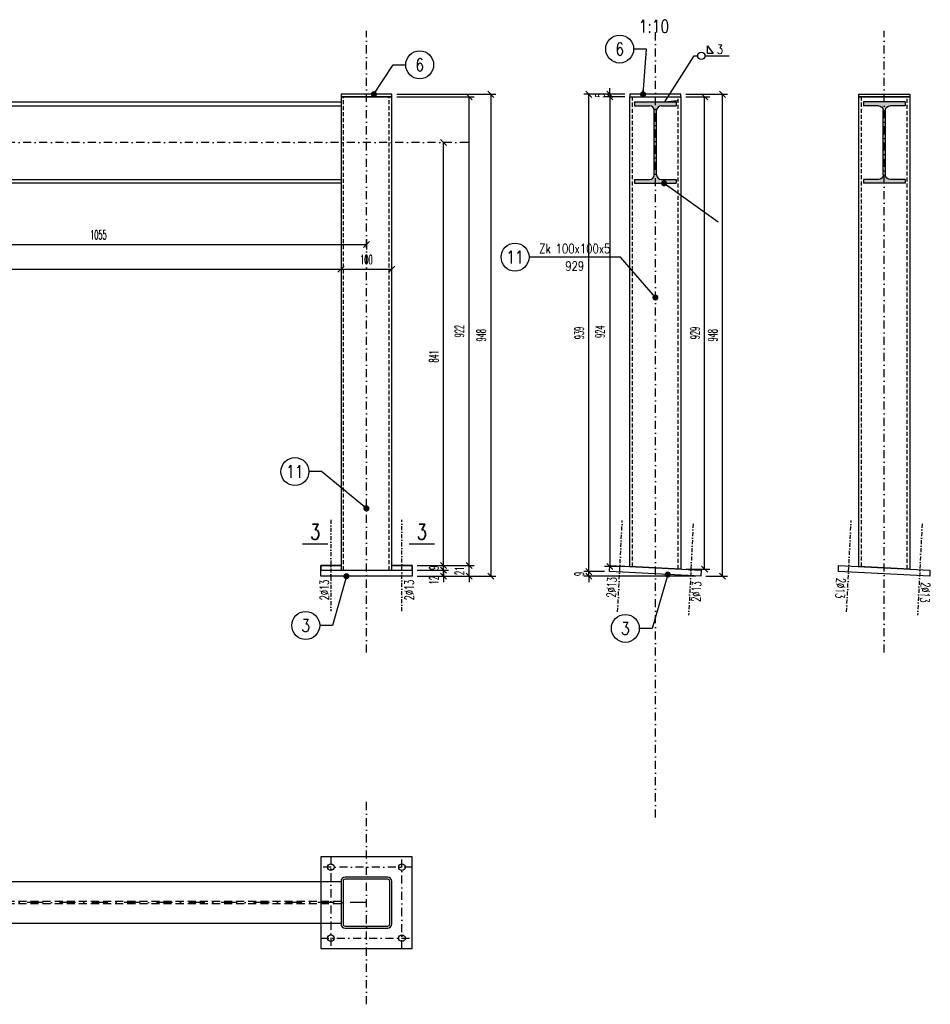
# Model space of a CAD drawing. Header units: millimetres. Extents: x -228255 to 14536, y -140109 to 119945.
# Tile 78 of 123: x -113302 to -111509, y 31588 to 33524. Entities that reach past the tile are written whole.
import ezdxf
from ezdxf.enums import TextEntityAlignment as Align

# ---------------------------------------------------------------- set-up
doc = ezdxf.new("R2010")
doc.units = ezdxf.units.MM
doc.header["$LTSCALE"] = 2.5
for name, pattern in [('DASHDOT', [25.4, 12.7, -6.35, 0, -6.35]), ('DASHDOT2', [12.7, 6.35, -3.175, 0, -3.175]), ('DASHED2', [9.524999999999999, 6.35, -3.175])]:
    doc.linetypes.add(name, pattern=pattern)
for name, color, linetype in [('Gruba', 6, 'Continuous'), ('Opisy_stal', 7, 'Continuous'), ('Osie', 134, 'DASHDOT'), ('Osie_stal', 221, 'DASHDOT2'), ('stal', 4, 'Continuous'), ('Stal_nw', 181, 'DASHED2'), ('Stal_przekroj', 1, 'Continuous'), ('Tekst', 31, 'Continuous'), ('Wymiary', 86, 'Continuous')]:
    doc.layers.add(name, color=color, linetype=linetype)
doc.styles.get("Standard").update_dxf_attribs({"font": 'romans.shx', "width": 0.65})
doc.styles.add('style1', font='romand.shx', dxfattribs={"width": 0.8})
doc.styles.add('style3', font='romans.shx', dxfattribs={"width": 0.5})
doc.dimstyles.new('Skala_10', dxfattribs={"dimtxt": 18, "dimasz": 12, "dimexe": 10, "dimexo": 10, "dimgap": 10, "dimtad": 1, "dimdec": 0, "dimdsep": 46, "dimtxsty": 'style3', "dimblk": 'OBLIQUE', "dimcen": 0, "dimdle": 1, "dimclrd": 256, "dimclre": 256, "dimclrt": 31, "dimadec": 1, "dimazin": 0, "dimtfac": 1, "dimtdec": 0, "dimtix": 1, "dimtmove": 2, "dimatfit": 0, "dimldrblk": 'DOT', "dimfxl": 1, "dimtolj": 1, "dimtzin": 0, "dimlwd": -1, "dimlwe": -1, "dimarcsym": 0})
doc.dimstyles.new('Skala_10$7', dxfattribs={"dimscale": 0, "dimtxt": 18, "dimasz": 12, "dimexe": 10, "dimexo": 15, "dimgap": 5, "dimtad": 1, "dimdec": 0, "dimrnd": 0.5, "dimzin": 9, "dimdsep": 46, "dimtxsty": 'Standard', "dimblk1": 'OBLIQUE', "dimblk2": 'OBLIQUE', "dimsah": 1, "dimcen": 10, "dimdle": 10, "dimclrt": 31, "dimadec": 0, "dimazin": 0, "dimtfac": 1, "dimtdec": 0, "dimtmove": 2, "dimatfit": 3, "dimldrblk": 'DOT', "dimfxl": 1, "dimtolj": 1, "dimtzin": 9, "dimarcsym": 0})

# ---------------------------------------------------------------- blocks, each defined once
blk = doc.blocks.new('_Oblique')
at = {"color": 0, "linetype": 'ByBlock', "lineweight": -2}
blk.add_line((-0.5, -0.5), (0.5, 0.5), dxfattribs=at)
blk = doc.blocks.new('*D349')
at = {"layer": 'Defpoints', "color": 0, "ltscale": 0.5, "transparency": 16777216}
for p in [(-112467.2473362, 33282.5739349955), (-112467.2473362, 33282.5739349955), (-112529.0475802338, 32441.61491948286)]:
    blk.add_point(p, dxfattribs=at)
at = {"layer": 'Wymiary', "ltscale": 0.5, "transparency": 16777216}
for p, q in [((-112467.2473362, 32440.61491948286), (-112467.2473362, 33283.5739349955)), ((-112519.0475802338, 32441.61491948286), (-112457.2473362, 32441.61491948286))]:
    blk.add_line(p, q, dxfattribs=at)
at = {"layer": 'Wymiary', "ltscale": 0.5, "transparency": 16777216, "xscale": 12, "yscale": 12, "zscale": 12}
for p, rotation in [((-112467.2473362, 33282.5739349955), 90), ((-112467.2473362, 32441.61491948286), 270)]:
    blk.add_blockref('_Oblique', p, dxfattribs=dict(at, rotation=rotation))
at = {"layer": 'Wymiary', "color": 31, "ltscale": 0.5, "transparency": 16777216, "insert": (-112486.2473362, 32862.09442723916), "char_height": 18, "attachment_point": 5, "rotation": 90, "style": 'style3'}
blk.add_mtext('\\A1;841', dxfattribs=at)
blk = doc.blocks.new('_Dot')
at = {"color": 0, "linetype": 'ByBlock', "lineweight": -2}
blk.add_line((-0.5, 0), (-1, 0), dxfattribs=at)
at = {"color": 0, "linetype": 'ByBlock', "const_width": 0.5}
blk.add_lwpolyline([(-0.25, 0, 1), (0.25, 0, 1)], format="xyb", close=True, dxfattribs=at)
blk = doc.blocks.new('*D350')
at = {"layer": 'Defpoints', "color": 0, "ltscale": 0.5, "transparency": 16777216}
for p in [(-112569.0475802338, 33372.57393499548), (-112416.9573711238, 33372.57393499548), (-112529.0475802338, 32450.60369053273)]:
    blk.add_point(p, dxfattribs=at)
at = {"layer": 'Wymiary', "ltscale": 0.5, "transparency": 16777216}
for p, q in [((-112559.0475802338, 33372.57393499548), (-112406.9573711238, 33372.57393499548)), ((-112416.9573711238, 32449.60369053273), (-112416.9573711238, 33373.57393499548)), ((-112519.0475802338, 32450.60369053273), (-112406.9573711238, 32450.60369053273))]:
    blk.add_line(p, q, dxfattribs=at)
at = {"layer": 'Wymiary', "ltscale": 0.5, "transparency": 16777216, "xscale": 12, "yscale": 12, "zscale": 12}
for p, rotation in [((-112416.9573711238, 33372.57393499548), 90), ((-112416.9573711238, 32450.60369053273), 270)]:
    blk.add_blockref('_Oblique', p, dxfattribs=dict(at, rotation=rotation))
at = {"layer": 'Wymiary', "color": 31, "ltscale": 0.5, "transparency": 16777216, "insert": (-112435.9573711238, 32911.58881276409), "char_height": 18, "attachment_point": 5, "rotation": 90, "style": 'style3'}
blk.add_mtext('\\A1;922', dxfattribs=at)
blk = doc.blocks.new('*D351')
at = {"layer": 'Defpoints', "color": 0, "ltscale": 0.5, "transparency": 16777216}
for p in [(-112569.0475802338, 33377.57393499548), (-112529.0475802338, 32429.62989141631), (-112374.0997993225, 32429.62989141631)]:
    blk.add_point(p, dxfattribs=at)
at = {"layer": 'Wymiary', "ltscale": 0.5, "transparency": 16777216}
for p, q in [((-112559.0475802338, 33377.57393499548), (-112364.0997993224, 33377.57393499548)), ((-112374.0997993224, 33378.57393499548), (-112374.0997993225, 32428.62989141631)), ((-112519.0475802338, 32429.62989141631), (-112364.0997993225, 32429.62989141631))]:
    blk.add_line(p, q, dxfattribs=at)
at = {"layer": 'Wymiary', "ltscale": 0.5, "transparency": 16777216, "xscale": 12, "yscale": 12, "zscale": 12}
for p, rotation in [((-112374.0997993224, 33377.57393499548), 90), ((-112374.0997993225, 32429.62989141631), 270)]:
    blk.add_blockref('_Oblique', p, dxfattribs=dict(at, rotation=rotation))
at = {"layer": 'Wymiary', "color": 31, "ltscale": 0.5, "transparency": 16777216, "insert": (-112393.0997993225, 32903.60191320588), "char_height": 18, "attachment_point": 5, "rotation": 90, "style": 'style3'}
blk.add_mtext('\\A1;948', dxfattribs=at)
blk = doc.blocks.new('*D354')
at = {"layer": 'Defpoints', "color": 0, "ltscale": 0.5, "transparency": 16777216}
for p in [(-113674.0475802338, 33102.57393499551), (-112619.0475802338, 33102.5739349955), (-112619.0475802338, 33082.12047023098)]:
    blk.add_point(p, dxfattribs=at)
at = {"layer": 'Wymiary', "ltscale": 0.5, "transparency": 16777216}
for p, q in [((-113675.0475802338, 33082.12047023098), (-112618.0475802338, 33082.12047023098)), ((-113674.0475802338, 33092.57393499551), (-113674.0475802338, 33072.12047023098)), ((-112619.0475802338, 33092.5739349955), (-112619.0475802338, 33072.12047023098))]:
    blk.add_line(p, q, dxfattribs=at)
at = {"layer": 'Wymiary', "ltscale": 0.5, "transparency": 16777216, "xscale": 12, "yscale": 12, "zscale": 12, "rotation": 180}
blk.add_blockref('_Oblique', (-113674.0475802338, 33082.12047023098), dxfattribs=at)
at = {"layer": 'Wymiary', "ltscale": 0.5, "transparency": 16777216, "xscale": 12, "yscale": 12, "zscale": 12}
blk.add_blockref('_Oblique', (-112619.0475802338, 33082.12047023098), dxfattribs=at)
at = {"layer": 'Wymiary', "color": 31, "ltscale": 0.5, "transparency": 16777216, "insert": (-113146.5475802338, 33101.12047023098), "char_height": 18, "attachment_point": 5, "style": 'style3'}
blk.add_mtext('\\A1;1055', dxfattribs=at)
blk = doc.blocks.new('*D356')
at = {"layer": 'Defpoints', "color": 0, "ltscale": 0.5, "transparency": 16777216}
for p in [(-118269.0475802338, 33048.85457925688), (-112669.0475802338, 33033.52452679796), (-112669.0475802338, 33033.52452679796)]:
    blk.add_point(p, dxfattribs=at)
at = {"layer": 'Wymiary', "ltscale": 0.5, "transparency": 16777216}
for p, q in [((-118270.0475802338, 33033.52452679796), (-112668.0475802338, 33033.52452679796)), ((-118269.0475802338, 33038.85457925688), (-118269.0475802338, 33023.52452679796))]:
    blk.add_line(p, q, dxfattribs=at)
at = {"layer": 'Wymiary', "ltscale": 0.5, "transparency": 16777216, "xscale": 12, "yscale": 12, "zscale": 12, "rotation": 180}
blk.add_blockref('_Oblique', (-118269.0475802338, 33033.52452679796), dxfattribs=at)
at = {"layer": 'Wymiary', "ltscale": 0.5, "transparency": 16777216, "xscale": 12, "yscale": 12, "zscale": 12}
blk.add_blockref('_Oblique', (-112669.0475802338, 33033.52452679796), dxfattribs=at)
at = {"layer": 'Wymiary', "color": 31, "ltscale": 0.5, "transparency": 16777216, "insert": (-115469.0475802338, 33052.52452679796), "char_height": 18, "attachment_point": 5, "style": 'style3'}
blk.add_mtext('\\A1;5600', dxfattribs=at)
blk = doc.blocks.new('*D357')
at = {"layer": 'Defpoints', "color": 0, "ltscale": 0.5, "transparency": 16777216}
for p in [(-112669.0475802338, 33033.52452679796), (-112569.0475802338, 33033.52452679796), (-112569.0475802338, 33033.52452679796)]:
    blk.add_point(p, dxfattribs=at)
at = {"layer": 'Wymiary', "ltscale": 0.5, "transparency": 16777216}
blk.add_line((-112670.0475802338, 33033.52452679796), (-112568.0475802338, 33033.52452679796), dxfattribs=at)
at = {"layer": 'Wymiary', "ltscale": 0.5, "transparency": 16777216, "xscale": 12, "yscale": 12, "zscale": 12, "rotation": 180}
blk.add_blockref('_Oblique', (-112669.0475802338, 33033.52452679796), dxfattribs=at)
at = {"layer": 'Wymiary', "ltscale": 0.5, "transparency": 16777216, "xscale": 12, "yscale": 12, "zscale": 12}
blk.add_blockref('_Oblique', (-112569.0475802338, 33033.52452679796), dxfattribs=at)
at = {"layer": 'Wymiary', "color": 31, "ltscale": 0.5, "transparency": 16777216, "insert": (-112619.0475802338, 33052.52452679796), "char_height": 18, "attachment_point": 5, "style": 'style3'}
blk.add_mtext('\\A1;100', dxfattribs=at)
blk = doc.blocks.new('Elem_lewy')
at = {"color": 7}
blk.add_line((-2.273736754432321e-13, 5.684341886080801e-14), (-25.00000000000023, 8.526512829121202e-14), dxfattribs=at)
blk.add_circle((-52.50000000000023, 5.684341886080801e-14), 27.5, dxfattribs=at)
at = {"color": 31, "width": 0.8}
blk.add_attdef('22', text='', height=25, dxfattribs=at).set_placement((-52.50000000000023, 5.684341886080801e-14), align=Align.MIDDLE)
blk = doc.blocks.new('Elem_prawy')
at = {"color": 7}
blk.add_line((0, -5.684341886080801e-14), (25, -2.842170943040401e-14), dxfattribs=at)
blk.add_circle((52.5, -5.684341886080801e-14), 27.5, dxfattribs=at)
at = {"color": 31, "width": 0.8}
blk.add_attdef('22', text='', height=25, dxfattribs=at).set_placement((52.5, -5.684341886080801e-14), align=Align.MIDDLE)
blk = doc.blocks.new('Zk100x100x4')
for points in [[(-41.99999999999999, -50), (42.00000000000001, -50, 0.414213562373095), (50.00000000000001, -42), (50.00000000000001, 42, 0.414213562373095), (42.00000000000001, 50), (-42, 50, 0.414213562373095), (-50, 42), (-49.99999999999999, -42, 0.414213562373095)], [(-41.99999999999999, -46), (42.00000000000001, -46, 0.414213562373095), (46.00000000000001, -42), (46.00000000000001, 42, 0.414213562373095), (42.00000000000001, 46), (-41.99999999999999, 46, 0.414213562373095), (-45.99999999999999, 42), (-45.99999999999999, -42, 0.414213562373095)]]:
    blk.add_lwpolyline(points, format="xyb", close=True)
blk = doc.blocks.new('I160PE')
for p, q in [((-41, 160), (41, 160)), ((-41, 160), (-41, 152.6)), ((41, 160), (41, 152.6)), ((-41, 152.6), (-11.5, 152.6)), ((-2.5, 16.4), (-2.5, 143.6)), ((2.5, 16.4), (2.5, 143.6)), ((11.5, 152.6), (41, 152.6)), ((-41, 7.4), (-11.5, 7.399999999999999)), ((-41, 7.4), (-41, 0)), ((-41, 0), (41, 0)), ((11.5, 7.399999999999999), (41, 7.4)), ((41, 7.4), (41, 0))]:
    blk.add_line(p, q)
for centre, start, end in [((-11.5, 143.6), 0, 90), ((11.5, 143.6), 90, 180), ((-11.5, 16.4), 270, 0), ((11.5, 16.4), 180, 270)]:
    blk.add_arc(centre, 9, start, end)
blk = doc.blocks.new('Pach_obwod_prawa')
at = {"color": 7}
for p, q in [((26.23679999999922, 4.320000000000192), (26.23679999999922, 19.44000000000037)), ((26.23679999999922, 19.44000000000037), (37.75680000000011, 4.320000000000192)), ((0, 2.842170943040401e-14), (7.200000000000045, 2.842170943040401e-14)), ((21.59999999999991, 2.842170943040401e-14), (69.11999999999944, 2.842170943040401e-14)), ((37.75680000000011, 4.320000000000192), (26.23679999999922, 4.320000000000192))]:
    blk.add_line(p, q, dxfattribs=at)
blk.add_circle((14.39999999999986, 2.842170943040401e-14), 7.2, dxfattribs=at)
at = {"color": 31, "width": 0.8}
blk.add_attdef('A', (44.95680000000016, 3.600000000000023), '', height=18, dxfattribs=at)
blk = doc.blocks.new('*D387')
at = {"layer": 'Defpoints', "color": 0, "ltscale": 0.5, "transparency": 16777216}
for p in [(-112181.1741850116, 32438.61866246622), (-112140.7123896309, 32438.61866246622), (-111960.9369686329, 32429.62989141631)]:
    blk.add_point(p, dxfattribs=at)
at = {"layer": 'Wymiary', "ltscale": 0.5, "transparency": 16777216}
for p, q in [((-112181.1741850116, 32438.61866246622), (-112181.1741850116, 32450.61866246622)), ((-112150.7123896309, 32438.61866246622), (-112191.1741850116, 32438.61866246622)), ((-111970.9369686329, 32429.62989141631), (-112191.1741850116, 32429.62989141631)), ((-112181.1741850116, 32429.62989141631), (-112181.1741850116, 32438.61866246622)), ((-112181.1741850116, 32429.62989141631), (-112181.1741850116, 32417.62989141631))]:
    blk.add_line(p, q, dxfattribs=at)
at = {"layer": 'Wymiary', "ltscale": 0.5, "transparency": 16777216, "xscale": 12, "yscale": 12, "zscale": 12}
for p, rotation in [((-112181.1741850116, 32438.61866246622), 270), ((-112181.1741850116, 32429.62989141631), 90)]:
    blk.add_blockref('_Oblique', p, dxfattribs=dict(at, rotation=rotation))
at = {"layer": 'Wymiary', "color": 31, "ltscale": 0.5, "transparency": 16777216, "insert": (-112200.1741850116, 32434.12427694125), "char_height": 18, "attachment_point": 5, "rotation": 90, "style": 'style3'}
blk.add_mtext('\\A1;9', dxfattribs=at)
blk = doc.blocks.new('*D388')
at = {"layer": 'Defpoints', "color": 0, "ltscale": 0.5, "transparency": 16777216}
for p in [(-112181.1741850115, 33377.57393499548), (-112100.2254277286, 33377.57393499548), (-112140.7123896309, 32438.61866246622)]:
    blk.add_point(p, dxfattribs=at)
at = {"layer": 'Wymiary', "ltscale": 0.5, "transparency": 16777216}
for p, q in [((-112110.2254277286, 33377.57393499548), (-112191.1741850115, 33377.57393499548)), ((-112181.1741850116, 32437.61866246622), (-112181.1741850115, 33378.57393499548)), ((-112150.7123896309, 32438.61866246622), (-112191.1741850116, 32438.61866246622))]:
    blk.add_line(p, q, dxfattribs=at)
at = {"layer": 'Wymiary', "ltscale": 0.5, "transparency": 16777216, "xscale": 12, "yscale": 12, "zscale": 12}
for p, rotation in [((-112181.1741850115, 33377.57393499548), 90), ((-112181.1741850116, 32438.61866246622), 270)]:
    blk.add_blockref('_Oblique', p, dxfattribs=dict(at, rotation=rotation))
at = {"layer": 'Wymiary', "color": 31, "ltscale": 0.5, "transparency": 16777216, "insert": (-112200.1741850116, 32908.09629873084), "char_height": 18, "attachment_point": 5, "rotation": 90, "style": 'style3'}
blk.add_mtext('\\A1;939', dxfattribs=at)
blk = doc.blocks.new('*D389')
at = {"layer": 'Defpoints', "color": 0, "ltscale": 0.5, "transparency": 16777216}
for p in [(-112100.2254277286, 33372.57393499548), (-112140.1051024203, 32448.60930500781), (-112100.2254277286, 32448.60930500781)]:
    blk.add_point(p, dxfattribs=at)
at = {"layer": 'Wymiary', "ltscale": 0.5, "transparency": 16777216}
for p, q in [((-112110.2254277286, 33372.57393499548), (-112150.1051024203, 33372.57393499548)), ((-112140.1051024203, 33373.57393499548), (-112140.1051024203, 32447.60930500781)), ((-112110.2254277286, 32448.60930500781), (-112150.1051024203, 32448.60930500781))]:
    blk.add_line(p, q, dxfattribs=at)
at = {"layer": 'Wymiary', "ltscale": 0.5, "transparency": 16777216, "xscale": 12, "yscale": 12, "zscale": 12}
for p, rotation in [((-112140.1051024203, 33372.57393499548), 90), ((-112140.1051024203, 32448.60930500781), 270)]:
    blk.add_blockref('_Oblique', p, dxfattribs=dict(at, rotation=rotation))
at = {"layer": 'Wymiary', "color": 31, "ltscale": 0.5, "transparency": 16777216, "insert": (-112159.1051024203, 32910.59162000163), "char_height": 18, "attachment_point": 5, "rotation": 90, "style": 'style3'}
blk.add_mtext('\\A1;924', dxfattribs=at)
blk = doc.blocks.new('*D390')
at = {"layer": 'Defpoints', "color": 0, "ltscale": 0.5, "transparency": 16777216}
for p in [(-112000.2254277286, 33372.57393499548), (-111953.2982079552, 33372.57393499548), (-112000.2254277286, 32443.60930500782)]:
    blk.add_point(p, dxfattribs=at)
at = {"layer": 'Wymiary', "ltscale": 0.5, "transparency": 16777216}
for p, q in [((-111990.2254277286, 33372.57393499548), (-111943.2982079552, 33372.57393499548)), ((-111953.2982079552, 32442.60930500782), (-111953.2982079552, 33373.57393499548)), ((-111990.2254277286, 32443.60930500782), (-111943.2982079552, 32443.60930500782))]:
    blk.add_line(p, q, dxfattribs=at)
at = {"layer": 'Wymiary', "ltscale": 0.5, "transparency": 16777216, "xscale": 12, "yscale": 12, "zscale": 12}
for p, rotation in [((-111953.2982079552, 33372.57393499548), 90), ((-111953.2982079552, 32443.60930500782), 270)]:
    blk.add_blockref('_Oblique', p, dxfattribs=dict(at, rotation=rotation))
at = {"layer": 'Wymiary', "color": 31, "ltscale": 0.5, "transparency": 16777216, "insert": (-111972.2982079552, 32908.09162000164), "char_height": 18, "attachment_point": 5, "rotation": 90, "style": 'style3'}
blk.add_mtext('\\A1;929', dxfattribs=at)
blk = doc.blocks.new('*D391')
at = {"layer": 'Defpoints', "color": 0, "ltscale": 0.5, "transparency": 16777216}
for p in [(-112140.1051024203, 33372.57393499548), (-112100.2254277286, 33377.57393499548), (-112100.2254277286, 33372.57393499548)]:
    blk.add_point(p, dxfattribs=at)
at = {"layer": 'Wymiary', "ltscale": 0.5, "transparency": 16777216}
for p, q in [((-112110.2254277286, 33377.57393499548), (-112150.1051024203, 33377.57393499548)), ((-112110.2254277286, 33372.57393499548), (-112150.1051024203, 33372.57393499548)), ((-112140.1051024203, 33377.57393499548), (-112140.1051024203, 33389.57393499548)), ((-112140.1051024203, 33377.57393499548), (-112140.1051024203, 33372.57393499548)), ((-112140.1051024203, 33372.57393499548), (-112140.1051024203, 33360.57393499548))]:
    blk.add_line(p, q, dxfattribs=at)
at = {"layer": 'Wymiary', "ltscale": 0.5, "transparency": 16777216, "xscale": 12, "yscale": 12, "zscale": 12}
for p, rotation in [((-112140.1051024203, 33377.57393499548), 270), ((-112140.1051024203, 33372.57393499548), 90)]:
    blk.add_blockref('_Oblique', p, dxfattribs=dict(at, rotation=rotation))
at = {"layer": 'Wymiary', "color": 31, "ltscale": 0.5, "transparency": 16777216, "insert": (-112159.1051024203, 33375.07393499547), "char_height": 18, "attachment_point": 5, "rotation": 90, "style": 'style3'}
blk.add_mtext('\\A1;5', dxfattribs=at)
blk = doc.blocks.new('*D392')
at = {"layer": 'Defpoints', "color": 0, "ltscale": 0.5, "transparency": 16777216}
for p in [(-112000.2254277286, 33377.57393499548), (-111918.301576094, 33377.57393499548), (-111960.9369686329, 32429.62989141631)]:
    blk.add_point(p, dxfattribs=at)
at = {"layer": 'Wymiary', "ltscale": 0.5, "transparency": 16777216}
for p, q in [((-111990.2254277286, 33377.57393499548), (-111908.301576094, 33377.57393499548)), ((-111918.301576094, 32428.62989141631), (-111918.301576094, 33378.57393499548)), ((-111950.9369686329, 32429.62989141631), (-111908.301576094, 32429.62989141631))]:
    blk.add_line(p, q, dxfattribs=at)
at = {"layer": 'Wymiary', "ltscale": 0.5, "transparency": 16777216, "xscale": 12, "yscale": 12, "zscale": 12}
for p, rotation in [((-111918.301576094, 33377.57393499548), 90), ((-111918.301576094, 32429.62989141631), 270)]:
    blk.add_blockref('_Oblique', p, dxfattribs=dict(at, rotation=rotation))
at = {"layer": 'Wymiary', "color": 31, "ltscale": 0.5, "transparency": 16777216, "insert": (-111937.301576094, 32903.60191320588), "char_height": 18, "attachment_point": 5, "rotation": 90, "style": 'style3'}
blk.add_mtext('\\A1;948', dxfattribs=at)
blk = doc.blocks.new('Op_el_lewy')
at = {"color": 7}
blk.add_line((0, 8.526512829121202e-14), (-180, 8.526512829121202e-14), dxfattribs=at)
blk.add_circle((-207.5, 8.526512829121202e-14), 27.5, dxfattribs=at)
at = {"color": 31, "width": 0.8}
for tag, p in [('ZK_120X120X5', (-90, 7.874999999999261)), ('1000', (-90, -26.64899999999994))]:
    blk.add_attdef(tag, text='', height=18, dxfattribs=at).set_placement(p, align=Align.CENTER)
blk.add_attdef('22', text='', height=25, dxfattribs=at).set_placement((-207.5, 8.526512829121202e-14), align=Align.MIDDLE)
blk = doc.blocks.new('*D393')
at = {"layer": 'Defpoints', "color": 0, "ltscale": 0.5, "transparency": 16777216}
for p in [(-112529.0475802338, 32441.61491948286), (-112529.0475802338, 32429.62989141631), (-112467.2473362, 32441.61491948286)]:
    blk.add_point(p, dxfattribs=at)
at = {"layer": 'Wymiary', "ltscale": 0.5, "transparency": 16777216}
for p, q in [((-112467.2473362, 32441.61491948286), (-112467.2473362, 32453.61491948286)), ((-112519.0475802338, 32441.61491948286), (-112457.2473362, 32441.61491948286)), ((-112519.0475802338, 32429.62989141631), (-112457.2473362, 32429.62989141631)), ((-112467.2473362, 32429.62989141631), (-112467.2473362, 32441.61491948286)), ((-112467.2473362, 32429.62989141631), (-112467.2473362, 32417.62989141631))]:
    blk.add_line(p, q, dxfattribs=at)
at = {"layer": 'Wymiary', "ltscale": 0.5, "transparency": 16777216, "xscale": 12, "yscale": 12, "zscale": 12}
for p, rotation in [((-112467.2473362, 32441.61491948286), 270), ((-112467.2473362, 32429.62989141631), 90)]:
    blk.add_blockref('_Oblique', p, dxfattribs=dict(at, rotation=rotation))
at = {"layer": 'Wymiary', "color": 31, "ltscale": 0.5, "transparency": 16777216, "insert": (-112486.2473362, 32421.81311597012), "char_height": 18, "attachment_point": 5, "rotation": 90, "style": 'style3'}
blk.add_mtext('\\A1;12', dxfattribs=at)
blk = doc.blocks.new('*D394')
at = {"layer": 'Defpoints', "color": 0, "ltscale": 0.5, "transparency": 16777216}
for p in [(-112529.0475802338, 32450.60369053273), (-112416.9573711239, 32450.60369053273), (-112529.0475802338, 32429.62989141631)]:
    blk.add_point(p, dxfattribs=at)
at = {"layer": 'Wymiary', "ltscale": 0.5, "transparency": 16777216}
for p, q in [((-112416.9573711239, 32450.60369053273), (-112416.9573711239, 32462.60369053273)), ((-112519.0475802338, 32450.60369053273), (-112406.9573711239, 32450.60369053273)), ((-112416.9573711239, 32429.62989141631), (-112416.9573711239, 32450.60369053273)), ((-112519.0475802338, 32429.62989141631), (-112406.9573711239, 32429.62989141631)), ((-112416.9573711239, 32429.62989141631), (-112416.9573711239, 32417.62989141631))]:
    blk.add_line(p, q, dxfattribs=at)
at = {"layer": 'Wymiary', "ltscale": 0.5, "transparency": 16777216, "xscale": 12, "yscale": 12, "zscale": 12}
for p, rotation in [((-112416.9573711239, 32450.60369053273), 270), ((-112416.9573711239, 32429.62989141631), 90)]:
    blk.add_blockref('_Oblique', p, dxfattribs=dict(at, rotation=rotation))
at = {"layer": 'Wymiary', "color": 31, "ltscale": 0.5, "transparency": 16777216, "insert": (-112435.9573711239, 32440.1167909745), "char_height": 18, "attachment_point": 5, "rotation": 90, "style": 'style3'}
blk.add_mtext('\\A1;21', dxfattribs=at)
blk = doc.blocks.new('*D395')
at = {"layer": 'Defpoints', "color": 0, "ltscale": 0.5, "transparency": 16777216}
for p in [(-112529.0475802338, 32450.60369053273), (-112467.2473362, 32450.60369053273), (-112529.0475802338, 32441.61491948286)]:
    blk.add_point(p, dxfattribs=at)
at = {"layer": 'Wymiary', "ltscale": 0.5, "transparency": 16777216}
for p, q in [((-112467.2473362, 32450.60369053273), (-112467.2473362, 32462.60369053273)), ((-112519.0475802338, 32450.60369053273), (-112457.2473362, 32450.60369053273)), ((-112467.2473362, 32441.61491948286), (-112467.2473362, 32450.60369053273)), ((-112519.0475802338, 32441.61491948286), (-112457.2473362, 32441.61491948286)), ((-112467.2473362, 32441.61491948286), (-112467.2473362, 32429.61491948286))]:
    blk.add_line(p, q, dxfattribs=at)
at = {"layer": 'Wymiary', "ltscale": 0.5, "transparency": 16777216, "xscale": 12, "yscale": 12, "zscale": 12}
for p, rotation in [((-112467.2473362, 32450.60369053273), 270), ((-112467.2473362, 32441.61491948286), 90)]:
    blk.add_blockref('_Oblique', p, dxfattribs=dict(at, rotation=rotation))
at = {"layer": 'Wymiary', "color": 31, "ltscale": 0.5, "transparency": 16777216, "insert": (-112486.2473362, 32446.10930500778), "char_height": 18, "attachment_point": 5, "rotation": 90, "style": 'style3'}
blk.add_mtext('\\A1;9', dxfattribs=at)

msp = doc.modelspace()

# ---------------------------------------------------------------- hatches: boundary and pattern name
at = {"layer": 'Stal_przekroj', "ltscale": 0.5}
h = msp.add_hatch(color=256, dxfattribs=at)
h.dxf.hatch_style = 1
h.paths.add_polyline_path([(-112009.2254277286, 33362.57393499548), (-112091.2254277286, 33362.57393499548), (-112091.2254277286, 33355.17393499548), (-112061.7254277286, 33355.17393499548, -0.4142135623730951), (-112052.7254277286, 33346.17393499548), (-112052.7254277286, 33218.97393499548, -0.4142135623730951), (-112061.7254277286, 33209.97393499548), (-112091.2254277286, 33209.97393499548), (-112091.2254277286, 33202.57393499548), (-112009.2254277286, 33202.57393499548), (-112009.2254277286, 33209.97393499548), (-112038.7254277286, 33209.97393499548, -0.4142135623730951), (-112047.7254277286, 33218.97393499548), (-112047.7254277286, 33346.17393499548, -0.4142135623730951), (-112038.7254277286, 33355.17393499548), (-112009.2254277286, 33355.17393499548)])
h = msp.add_hatch(color=256, dxfattribs=at)
h.dxf.hatch_style = 1
h.paths.add_polyline_path([(-111558.6197684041, 33362.5739349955), (-111640.6197684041, 33362.5739349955), (-111640.6197684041, 33355.1739349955), (-111611.1197684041, 33355.1739349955, -0.4142135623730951), (-111602.1197684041, 33346.1739349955), (-111602.1197684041, 33218.9739349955, -0.4142135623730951), (-111611.1197684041, 33209.9739349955), (-111640.6197684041, 33209.9739349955), (-111640.6197684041, 33202.5739349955), (-111558.6197684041, 33202.5739349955), (-111558.6197684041, 33209.9739349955), (-111588.1197684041, 33209.9739349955, -0.4142135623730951), (-111597.1197684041, 33218.9739349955), (-111597.1197684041, 33346.1739349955, -0.4142135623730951), (-111588.1197684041, 33355.1739349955), (-111558.6197684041, 33355.1739349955)])

# ---------------------------------------------------------------- linework, layer by layer
at = {"layer": 'Gruba', "const_width": 3}
for points in [[(-112744.900047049, 32493.01067042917), (-112694.900047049, 32493.01067042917)], [(-112534.9123594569, 32493.01067042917), (-112484.9123594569, 32493.01067042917)]]:
    msp.add_lwpolyline(points, dxfattribs=at)
at = {"layer": 'Opisy_stal', "ltscale": 0.5}
for q in [(-111974.1979789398, 33453.41794818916), (-112007.2516091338, 33365.51736672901)]:
    msp.add_line((-112031.5825519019, 33362.57393499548), q, dxfattribs=at)
at = {"layer": 'Osie', "ltscale": 0.5}
for p, q in [((-112619.0475802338, 32279.61491948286), (-112619.0475802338, 33502.57393499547)), ((-112050.2254277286, 31954.84705692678), (-112050.2254277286, 33502.57393499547)), ((-111599.6197684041, 32279.60930500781), (-111599.6197684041, 33502.57393499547)), ((-112419.0475802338, 33282.5739349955), (-118519.0475802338, 33282.5739349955)), ((-112619.0475802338, 31587.51573575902), (-112619.0475802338, 31987.51573575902))]:
    msp.add_line(p, q, dxfattribs=at)
at = {"layer": 'Osie'}
msp.add_line((-112619.0475802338, 31787.51573575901), (-118319.0475802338, 31787.51573575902), dxfattribs=at)
at = {"layer": 'Osie_stal', "ltscale": 0.5}
for p, q in [((-112689.0475802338, 32540.60369053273), (-112689.0475802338, 32360.60369053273)), ((-112549.0475802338, 32360.60369053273), (-112549.0475802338, 32540.60369053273)), ((-112124.520187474, 32359.71161321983), (-112115.5314164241, 32539.48703421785)), ((-111673.9145281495, 32359.71161321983), (-111664.9257570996, 32539.48703421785)), ((-111975.8183784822, 32532.50138232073), (-111984.8071495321, 32352.72596132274)), ((-111525.2127191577, 32532.50138232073), (-111534.2014902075, 32352.72596132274))]:
    msp.add_line(p, q, dxfattribs=at)
at = {"layer": 'Osie_stal'}
for p, q in [((-112689.0475802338, 31877.51573573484), (-112689.0475802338, 31697.51573573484)), ((-112549.0475802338, 31697.51573573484), (-112549.0475802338, 31877.51573573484)), ((-112529.0475802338, 31857.51573573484), (-112709.0475802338, 31857.51573573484)), ((-112709.0475802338, 31717.51573573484), (-112529.0475802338, 31717.51573573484))]:
    msp.add_line(p, q, dxfattribs=at)
at = {"layer": 'stal', "ltscale": 0.5}
for p, q in [((-115454.0475802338, 33355.1739349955), (-112669.0475802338, 33355.1739349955)), ((-115454.0475802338, 33209.97393499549), (-112669.0475802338, 33209.97393499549))]:
    msp.add_line(p, q, dxfattribs=at)
at = {"layer": 'stal'}
for p, q in [((-112669.0475802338, 31828.51573573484), (-118269.0475802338, 31828.51573573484)), ((-112669.0475802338, 31746.51573573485), (-118269.0475802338, 31746.51573573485))]:
    msp.add_line(p, q, dxfattribs=at)
at = {"layer": 'stal', "ltscale": 0.5}
for points in [[(-112669.0475802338, 33372.57393499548), (-112569.0475802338, 33372.57393499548), (-112569.0475802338, 33377.57393499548), (-112669.0475802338, 33377.57393499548)], [(-112669.0475802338, 32441.61491948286), (-112569.0475802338, 32441.61491948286), (-112569.0475802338, 33372.57393499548), (-112669.0475802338, 33372.57393499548)], [(-112100.2254277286, 33372.57393499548), (-112000.2254277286, 33372.57393499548), (-112000.2254277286, 33377.57393499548), (-112100.2254277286, 33377.57393499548)], [(-112000.2254277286, 32443.60930500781), (-112100.2254277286, 32448.60930500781), (-112100.2254277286, 33372.57393499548), (-112000.2254277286, 33372.57393499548)], [(-111549.6197684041, 33372.5739349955), (-111649.6197684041, 33372.5739349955), (-111649.6197684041, 33377.5739349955), (-111549.6197684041, 33377.5739349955)], [(-111549.6197684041, 32443.60930500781), (-111649.6197684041, 32448.60930500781), (-111649.6197684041, 33372.5739349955), (-111549.6197684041, 33372.5739349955)], [(-111960.9369686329, 32429.62989141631), (-112140.7123896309, 32438.61866246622), (-112140.1131382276, 32450.60369053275), (-111960.3377172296, 32441.61491948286)], [(-111510.3313093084, 32429.62989141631), (-111690.1067303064, 32438.61866246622), (-111689.507478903, 32450.60369053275), (-111509.732057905, 32441.61491948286)]]:
    msp.add_lwpolyline(points, close=True, dxfattribs=at)
for points in [[(-115454.0475802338, 33362.5739349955), (-112669.0475802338, 33362.5739349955)], [(-112669.0475802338, 33202.5739349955), (-115454.0475802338, 33202.5739349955)], [(-112669.0475802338, 32450.60369053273), (-112709.0475802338, 32450.60369053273), (-112709.0475802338, 32441.61491948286), (-112529.0475802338, 32441.61491948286), (-112529.0475802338, 32450.60369053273), (-112569.0475802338, 32450.60369053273)], [(-112569.0475802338, 32450.60369053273), (-112529.0475802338, 32450.60369053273), (-112529.0475802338, 32429.62989141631), (-112709.0475802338, 32429.62989141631), (-112709.0475802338, 32450.60369053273), (-112669.0475802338, 32450.60369053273)]]:
    msp.add_lwpolyline(points, dxfattribs=at)
at = {"layer": 'stal'}
msp.add_lwpolyline([(-112709.0475802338, 31697.51573573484), (-112529.0475802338, 31697.51573573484), (-112529.0475802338, 31877.51573573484), (-112709.0475802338, 31877.51573573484)], close=True, dxfattribs=at)
for centre in [(-112689.0475802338, 31857.51573573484), (-112549.0475802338, 31857.51573573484), (-112689.0475802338, 31717.51573573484), (-112549.0475802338, 31717.51573573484)]:
    msp.add_circle(centre, 6.5, dxfattribs=at)
at = {"layer": 'Stal_nw', "ltscale": 0.5}
for p, q in [((-112664.0475802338, 32441.61491948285), (-112664.0475802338, 33372.57393499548)), ((-112574.0475802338, 32441.61491948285), (-112574.0475802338, 33372.57393499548)), ((-112095.2254277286, 32448.35930500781), (-112095.2254277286, 33372.57393499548)), ((-112005.2254277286, 32443.85930500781), (-112005.2254277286, 33372.57393499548)), ((-111644.6197684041, 32448.35930500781), (-111644.6197684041, 33372.5739349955)), ((-111554.6197684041, 32443.85930500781), (-111554.6197684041, 33372.5739349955))]:
    msp.add_line(p, q, dxfattribs=at)
at = {"layer": 'Stal_nw'}
for p, q in [((-112669.0475802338, 31790.01573573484), (-118269.0475802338, 31790.01573573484)), ((-112669.0475802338, 31785.01573573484), (-118269.0475802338, 31785.01573573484))]:
    msp.add_line(p, q, dxfattribs=at)
at = {"layer": 'Wymiary', "ltscale": 0.5}
msp.add_line((-111960.9369686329, 32429.62989141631), (-111960.9369686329, 32429.62989141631), dxfattribs=at)

# ---------------------------------------------------------------- block references
at = {"layer": 'Opisy_stal', "ltscale": 0.5}
for name, p, values in [('Elem_lewy', (-112068.0397878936, 33466.5875197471), {'22': '6'}), ('Pach_obwod_prawa', (-111974.1979789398, 33453.41794818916), {'A': '3'}), ('Elem_prawy', (-112566.6853030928, 33435.57542046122), {'22': '6'}), ('Op_el_lewy', (-112118.9637611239, 33057.32999464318), {'1000': '929', '22': '11', 'ZK_120X120X5': 'Zk 100x100x5'}), ('Elem_lewy', (-112707.3412410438, 32635.4720687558), {'22': '11'}), ('Elem_lewy', (-112686.0272093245, 32332.71720972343), {'22': '3'}), ('Elem_lewy', (-112056.868874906, 32326.98887035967), {'22': '3'})]:
    msp.add_blockref(name, p, dxfattribs=at).add_auto_attribs(values)
at = {"layer": 'stal'}
msp.add_blockref('Zk100x100x4', (-112619.0475802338, 31787.51573573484), dxfattribs=at)
at = {"layer": 'Stal_przekroj', "ltscale": 0.5}
msp.add_blockref('I160PE', (-112050.2254277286, 33202.57393499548), dxfattribs=at)
at = {"layer": 'Stal_przekroj', "ltscale": 0.5, "xscale": -1}
msp.add_blockref('I160PE', (-111599.6197684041, 33202.5739349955), dxfattribs=at)

# ---------------------------------------------------------------- texts
at = {"layer": 'Gruba', "style": 'style1', "width": 0.8}
msp.add_text('1:10', height=25, dxfattribs=at).set_placement((-112053.1122057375, 33523.93565309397), align=Align.TOP_CENTER)
for p in [(-112719.900047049, 32493.01067042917), (-112509.9123594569, 32493.01067042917)]:
    msp.add_text('3', height=30, dxfattribs=at).set_placement(p, align=Align.BOTTOM_CENTER)
at = {"layer": 'Tekst', "ltscale": 0.5, "width": 0.65}
for rotation, p in [(87.13759477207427, (-112128.5296349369, 32387.28018671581)), (267.1375947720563, (-111693.9817730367, 32426.57395730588)), (90, (-112692.7108880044, 32382.36621696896)), (90, (-112525.7788561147, 32382.36621696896)), (87.13759477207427, (-111961.8058776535, 32378.94399885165)), (267.1375947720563, (-111527.2580157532, 32418.23776944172))]:
    msp.add_text('2%%C13', height=18, rotation=rotation, dxfattribs=at).set_placement(p)

# ---------------------------------------------------------------- dimensions: what is measured, and where the dimension line sits
at = {"layer": 'Wymiary', "ltscale": 0.5}
for base, p1, p2, picture, middle in [((-112374.0997993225, 32429.62989141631), (-112569.0475802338, 33377.57393499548), (-112529.0475802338, 32429.62989141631), '*D351', (-112393.0997993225, 32903.60191320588)), ((-112416.9573711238, 33372.57393499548), (-112529.0475802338, 32450.60369053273), (-112569.0475802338, 33372.57393499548), '*D350', (-112435.9573711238, 32911.58881276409)), ((-112181.1741850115, 33377.57393499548), (-112140.7123896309, 32438.61866246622), (-112100.2254277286, 33377.57393499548), '*D388', (-112200.1741850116, 32908.09629873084)), ((-112140.1051024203, 33372.57393499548), (-112100.2254277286, 33377.57393499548), (-112100.2254277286, 33372.57393499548), '*D391', (-112159.1051024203, 33375.07393499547)), ((-112140.1051024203, 32448.60930500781), (-112100.2254277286, 33372.57393499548), (-112100.2254277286, 32448.60930500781), '*D389', (-112159.1051024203, 32910.59162000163)), ((-111918.301576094, 33377.57393499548), (-111960.9369686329, 32429.62989141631), (-112000.2254277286, 33377.57393499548), '*D392', (-111937.301576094, 32903.60191320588)), ((-111953.2982079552, 33372.57393499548), (-112000.2254277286, 32443.60930500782), (-112000.2254277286, 33372.57393499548), '*D390', (-111972.2982079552, 32908.09162000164)), ((-112467.2473362, 33282.5739349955), (-112529.0475802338, 32441.61491948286), (-112467.2473362, 33282.5739349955), '*D349', (-112486.2473362, 32862.09442723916)), ((-112416.9573711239, 32450.60369053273), (-112529.0475802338, 32429.62989141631), (-112529.0475802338, 32450.60369053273), '*D394', (-112435.9573711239, 32440.1167909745)), ((-112467.2473362, 32450.60369053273), (-112529.0475802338, 32441.61491948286), (-112529.0475802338, 32450.60369053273), '*D395', (-112486.2473362, 32446.10930500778)), ((-112181.1741850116, 32438.61866246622), (-111960.9369686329, 32429.62989141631), (-112140.7123896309, 32438.61866246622), '*D387', (-112200.1741850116, 32434.12427694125))]:
    dim = msp.add_linear_dim(base=base, p1=p1, p2=p2, angle=90, dimstyle='Skala_10', dxfattribs=at)
    dim.commit()
    dim.dimension.update_dxf_attribs({"geometry": picture, "text_midpoint": middle})
for base, p1, p2, picture, middle in [((-112619.0475802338, 33082.12047023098), (-113674.0475802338, 33102.57393499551), (-112619.0475802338, 33102.5739349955), '*D354', (-113146.5475802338, 33101.12047023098)), ((-112669.0475802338, 33033.52452679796), (-118269.0475802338, 33048.85457925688), (-112669.0475802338, 33033.52452679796), '*D356', (-115469.0475802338, 33052.52452679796)), ((-112569.0475802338, 33033.52452679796), (-112669.0475802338, 33033.52452679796), (-112569.0475802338, 33033.52452679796), '*D357', (-112619.0475802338, 33052.52452679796))]:
    dim = msp.add_linear_dim(base=base, p1=p1, p2=p2, dimstyle='Skala_10', dxfattribs=at)
    dim.commit()
    dim.dimension.update_dxf_attribs({"geometry": picture, "text_midpoint": middle})
dim = msp.add_linear_dim(base=(-112467.2473362, 32441.61491948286), p1=(-112529.0475802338, 32429.62989141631), p2=(-112529.0475802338, 32441.61491948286), angle=90, dimstyle='Skala_10', dxfattribs=at)
dim.commit()
dim.dimension.update_dxf_attribs({"geometry": '*D393', "text_midpoint": (-112486.2473362, 32421.81311597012), "dimtype": 160})

# ---------------------------------------------------------------- leaders
at = {"layer": 'Opisy_stal', "ltscale": 0.5}
for points, override in [([(-112074.5659609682, 33377.57393499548), (-112068.0397878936, 33466.5875197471)], {"dimscale": 1, "dimtad": 0}), ([(-112604.363110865, 33377.57393499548), (-112566.6853030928, 33435.57542046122)], {"dimscale": 1, "dimtad": 0}), ([(-112033.0633738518, 33202.57393499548), (-111926.5812927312, 33126.60142110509)], {"dimscale": 1, "dimgap": 9, "dimtad": 0}), ([(-112050.2254277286, 32977.93230104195), (-112118.9637611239, 33057.32999464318)], {"dimscale": 1, "dimtad": 0}), ([(-112619.0475802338, 32563.06303292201), (-112707.3412410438, 32635.4720687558)], {"dimscale": 1, "dimtad": 0}), ([(-112658.4187853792, 32429.62989141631), (-112686.0272093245, 32332.71720972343)], {"dimscale": 1, "dimtad": 0}), ([(-112025.846163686, 32432.87535116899), (-112056.868874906, 32326.98887035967)], {"dimscale": 1, "dimtad": 0})]:
    msp.add_leader(points, dimstyle='Skala_10$7', override=override, dxfattribs=at)

doc.saveas('drawing.dxf')
